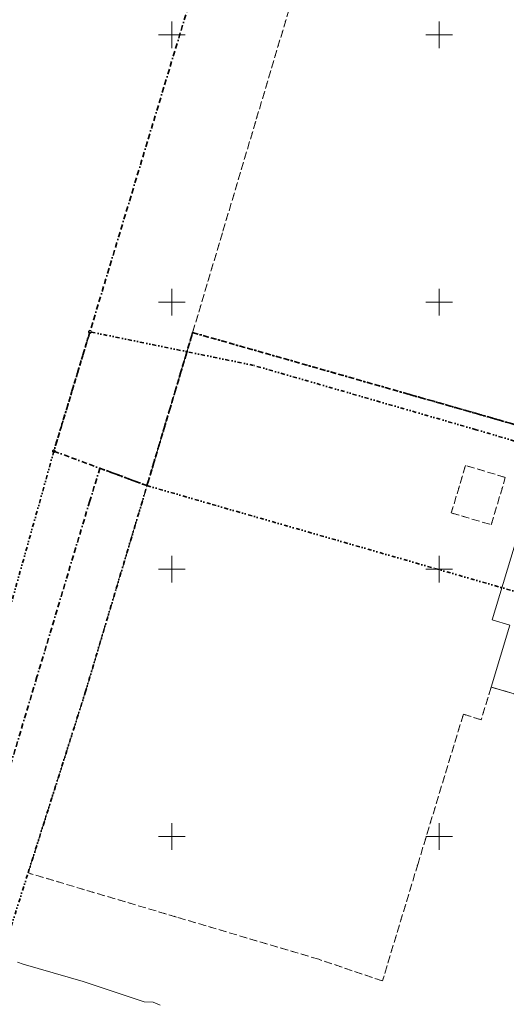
# Model space of a CAD drawing. Extents: x 7503703 to 7518012, y 5690450 to 5705715.
# Tile 6 of 50: x 7512321 to 7512413, y 5696819 to 5697003. Entities that reach past the tile are written whole.
import ezdxf

# ---------------------------------------------------------------- set-up
doc = ezdxf.new("R2010")
doc.units = 0
for name, pattern in [('DWUKROPK1_5-3', [2.23, 0.75, -0.46, 0.05, -0.46, 0.05, -0.46]), ('KROPK2-2-2', [3.49, 1, -0.47, 0.05, -0.47, 1, -0.5]), ('PRZER1-1', [1, 0.5, -0.5]), ('PRZER3-1', [2, 1.5, -0.5])]:
    doc.linetypes.add(name, pattern=pattern)
doc.layers.get('0').update_dxf_attribs({"linetype": 'CONTINUOUS'})
for name, color, linetype, lineweight in [('EGDE', 7, 'CONTINUOUS', 18), ('EGPG', 7, 'CONTINUOUS', 18), ('GESGPB', 7, 'CONTINUOUS', 35), ('GESGPS', 7, 'CONTINUOUS', 35), ('Ramka sekcyjna', 7, 'CONTINUOUS', 18)]:
    doc.layers.add(name, color=color, linetype=linetype, lineweight=lineweight)
for name, color, linetype, lineweight, true_color in [('EGUG', 96, 'CONTINUOUS', 18, 0x008000), ('GESKLU', 96, 'CONTINUOUS', 18, 0x008000), ('SUEP', 1, 'CONTINUOUS', 18, 0xff0000)]:
    doc.layers.add(name, color=color, linetype=linetype, lineweight=lineweight, true_color=true_color)

# ---------------------------------------------------------------- blocks, each defined once
blk = doc.blocks.new('D_GEPPGD1_2')
blk.add_hatch(color=0).paths.add_polyline_path([(0, -0.045), (0.013906, -0.042798), (0.02645, -0.036406), (0.036406, -0.02645), (0.042798, -0.013906), (0.045, 0), (0.042798, 0.013906), (0.036406, 0.02645), (0.02645, 0.036406), (0.013906, 0.042798), (0, 0.045), (-0.013906, 0.042798), (-0.02645, 0.036406), (-0.036406, 0.02645), (-0.042798, 0.013906), (-0.045, 0), (-0.042798, -0.013906), (-0.036406, -0.02645), (-0.02645, -0.036406), (-0.013906, -0.042798)])
blk = doc.blocks.new('D_GEPPGO1_1')
at = {"color": 0}
blk.add_lwpolyline([(0, 0.25), (0.077254, 0.237764), (0.146946, 0.202254), (0.202254, 0.146946), (0.237764, 0.077254), (0.25, 0), (0.237764, -0.077254), (0.202254, -0.146946), (0.146946, -0.202254), (0.077254, -0.237764), (0, -0.25), (-0.077254, -0.237764), (-0.146946, -0.202254), (-0.202254, -0.146946), (-0.237764, -0.077254), (-0.25, 0), (-0.237764, 0.077254), (-0.202254, 0.146946), (-0.146946, 0.202254), (-0.077254, 0.237764)], close=True, dxfattribs=at)

msp = doc.modelspace()

# ---------------------------------------------------------------- linework, layer by layer
at = {"layer": 'EGDE', "color": 7, "linetype": 'Continuous', "lineweight": 18, "elevation": 10.22}
msp.add_lwpolyline([(7512491.99, 5696885.94), (7512483.4, 5696857.04), (7512476.36, 5696859.17), (7512470.75, 5696859.78), (7512434.5, 5696870.58), (7512415.37, 5696876.28), (7512409.76, 5696877.95), (7512413.27, 5696889.54), (7512409.92, 5696890.55), (7512414.86, 5696906.81), (7512421.05, 5696904.98), (7512422.01, 5696908)], close=True, dxfattribs=at)
at = {"layer": 'EGUG', "color": 96, "linetype": 'PRZER1-1', "lineweight": 18, "true_color": 0x008000, "elevation": 10.08}
msp.add_lwpolyline([(7512415.37, 5696876.28), (7512409.76, 5696877.95), (7512407.9, 5696871.83), (7512404.55, 5696872.85), (7512396.08, 5696844.95), (7512389.41, 5696822.94), (7512377.48, 5696827), (7512350.87, 5696834.9), (7512323.07, 5696843.16), (7512333.78, 5696876.94), (7512339.58, 5696896.39), (7512345.33, 5696915.64), (7512353.88, 5696944.29), (7512359.54, 5696963.26), (7512365.79, 5696984.2), (7512376.2, 5697019.1)], dxfattribs=at)
msp.add_lwpolyline([(7512402.3, 5696910.53), (7512409.78, 5696908.32), (7512412.41, 5696917.19), (7512404.94, 5696919.41)], close=True, dxfattribs=at)
at = {"layer": 'GESGPB', "color": 7, "linetype": 'DWUKROPK1_5-3', "lineweight": 35, "elevation": 10.1}
msp.add_lwpolyline([(7512319.93, 5696833.22), (7512323.07, 5696843.16), (7512333.78, 5696876.94), (7512339.58, 5696896.39), (7512345.33, 5696915.64), (7512357.55, 5696912.12), (7512399.21, 5696900.15), (7512418.02, 5696894.74), (7512425.28, 5696920.7), (7512406.93, 5696926.11), (7512365.29, 5696938.15), (7512334.65, 5696944.43), (7512327.89, 5696922.09), (7512304.42, 5696838.09)], dxfattribs=at)
at = {"layer": 'GESGPS', "color": 7, "linetype": 'KROPK2-2-2', "lineweight": 35, "elevation": 10.1}
for points in [[(7512383.47, 5697107.22), (7512377.76, 5697088.03), (7512369.73, 5697061.08), (7512363.98, 5697041.75), (7512362.55, 5697036.95), (7512360.64, 5697030.53), (7512357.71, 5697020.69), (7512334.65, 5696944.43), (7512327.89, 5696922.09), (7512336.52, 5696918.9), (7512345.33, 5696915.64), (7512353.88, 5696944.29), (7512394.33, 5696932.75), (7512407.77, 5696928.92), (7512426.9, 5696923.41), (7512434.03, 5696945.82), (7512435.99, 5696952), (7512639.72, 5696890.87)], [(7512639.72, 5696890.87), (7512435.99, 5696952), (7512434.03, 5696945.82), (7512426.9, 5696923.41), (7512407.77, 5696928.92), (7512394.33, 5696932.75), (7512353.88, 5696944.29), (7512345.33, 5696915.64), (7512336.52, 5696918.9), (7512334.62, 5696912.77), (7512324.74, 5696879.86), (7512307.83, 5696823.51)]]:
    msp.add_lwpolyline(points, dxfattribs=at)
at = {"layer": 'GESKLU', "color": 96, "linetype": 'PRZER3-1', "lineweight": 18, "true_color": 0x008000, "elevation": 10.06}
msp.add_lwpolyline([(7512415.37, 5696876.28), (7512409.76, 5696877.95), (7512407.9, 5696871.83), (7512404.55, 5696872.85), (7512396.08, 5696844.95), (7512389.41, 5696822.94), (7512377.48, 5696827), (7512350.87, 5696834.9), (7512323.07, 5696843.16), (7512333.78, 5696876.94), (7512339.58, 5696896.39), (7512345.33, 5696915.64), (7512353.88, 5696944.29), (7512359.54, 5696963.26), (7512365.79, 5696984.2), (7512376.2, 5697019.1)], dxfattribs=at)
msp.add_lwpolyline([(7512402.3, 5696910.53), (7512409.78, 5696908.32), (7512412.41, 5696917.19), (7512404.94, 5696919.41)], close=True, dxfattribs=at)
at = {"layer": 'Ramka sekcyjna', "color": 7, "linetype": 'Continuous', "lineweight": 18, "elevation": 100, "flags": 128}
for points in [[(7512350, 5697000), (7512350, 5697002.5)], [(7512400, 5697000), (7512400, 5697002.5)], [(7512400, 5697000), (7512400, 5697002.5)], [(7512352.5, 5697000), (7512347.5, 5697000)], [(7512352.5, 5697000), (7512347.5, 5697000)], [(7512350, 5697000), (7512350, 5696997.5)], [(7512400, 5697000), (7512397.5, 5697000)], [(7512400, 5697000), (7512397.5, 5697000)], [(7512400, 5697000), (7512402.5, 5697000)], [(7512400, 5697000), (7512400, 5696997.5)], [(7512400, 5697000), (7512400, 5696997.5)], [(7512400, 5697000), (7512402.5, 5697000)], [(7512350, 5696947.5), (7512350, 5696952.5)], [(7512400, 5696947.5), (7512400, 5696952.5)], [(7512400, 5696947.5), (7512400, 5696952.5)], [(7512352.5, 5696950), (7512347.5, 5696950)], [(7512400, 5696950), (7512397.5, 5696950)], [(7512400, 5696950), (7512402.5, 5696950)], [(7512350, 5696897.5), (7512350, 5696902.5)], [(7512400, 5696897.5), (7512400, 5696902.5)], [(7512400, 5696897.5), (7512400, 5696902.5)], [(7512352.5, 5696900), (7512347.5, 5696900)], [(7512400, 5696900), (7512397.5, 5696900)], [(7512400, 5696900), (7512402.5, 5696900)], [(7512350, 5696847.5), (7512350, 5696852.5)], [(7512400, 5696847.5), (7512400, 5696852.5)], [(7512400, 5696847.5), (7512400, 5696852.5)], [(7512352.5, 5696850), (7512347.5, 5696850)], [(7512400, 5696850), (7512397.5, 5696850)], [(7512400, 5696850), (7512402.5, 5696850)]]:
    msp.add_lwpolyline(points, dxfattribs=at)
at = {"layer": 'SUEP', "color": 1, "linetype": 'Continuous', "lineweight": 18, "true_color": 0xff0000, "elevation": 10.14}
msp.add_lwpolyline([(7512321.12, 5696826.48), (7512322.15, 5696826.07), (7512333.39, 5696822.82), (7512344.79, 5696819.05), (7512346.48, 5696818.96), (7512347.78, 5696818.41)], dxfattribs=at)

# ---------------------------------------------------------------- block references
at = {"layer": 'EGPG', "color": 7, "linetype": 'Continuous', "lineweight": 18}
for name, p in [('D_GEPPGD1_2', (7512365.79, 5696984.2, 10.24)), ('D_GEPPGD1_2', (7512359.54, 5696963.26, 10.24)), ('D_GEPPGO1_1', (7512334.65, 5696944.43, 10.24)), ('D_GEPPGD1_2', (7512353.88, 5696944.29, 10.24)), ('D_GEPPGD1_2', (7512365.29, 5696938.15, 10.24)), ('D_GEPPGD1_2', (7512394.33, 5696932.75, 10.24)), ('D_GEPPGD1_2', (7512407.77, 5696928.92, 10.24)), ('D_GEPPGD1_2', (7512406.93, 5696926.11, 10.24)), ('D_GEPPGO1_1', (7512327.89, 5696922.09, 10.24)), ('D_GEPPGD1_2', (7512336.52, 5696918.9, 10.24)), ('D_GEPPGD1_2', (7512404.94, 5696919.41, 10.24)), ('D_GEPPGD1_2', (7512412.41, 5696917.19, 10.24)), ('D_GEPPGD1_2', (7512345.33, 5696915.64, 10.24)), ('D_GEPPGD1_2', (7512334.62, 5696912.77, 10.24)), ('D_GEPPGD1_2', (7512357.55, 5696912.12, 10.24)), ('D_GEPPGD1_2', (7512402.3, 5696910.53, 10.24)), ('D_GEPPGD1_2', (7512409.78, 5696908.32, 10.24)), ('D_GEPPGD1_2', (7512399.21, 5696900.15, 10.24)), ('D_GEPPGD1_2', (7512339.58, 5696896.39, 10.24)), ('D_GEPPGD1_2', (7512409.92, 5696890.55, 10.24)), ('D_GEPPGD1_2', (7512324.74, 5696879.86, 10.24)), ('D_GEPPGD1_2', (7512409.76, 5696877.95, 10.24)), ('D_GEPPGD1_2', (7512333.78, 5696876.94, 10.24)), ('D_GEPPGD1_2', (7512404.55, 5696872.85, 10.24)), ('D_GEPPGD1_2', (7512407.9, 5696871.83, 10.24)), ('D_GEPPGD1_2', (7512396.08, 5696844.95, 10.24)), ('D_GEPPGD1_2', (7512323.07, 5696843.16, 10.24)), ('D_GEPPGD1_2', (7512350.87, 5696834.9, 10.24)), ('D_GEPPGD1_2', (7512377.48, 5696827, 10.24)), ('D_GEPPGD1_2', (7512389.41, 5696822.94, 10.24))]:
    msp.add_blockref(name, p, dxfattribs=at)

doc.saveas('drawing.dxf')
